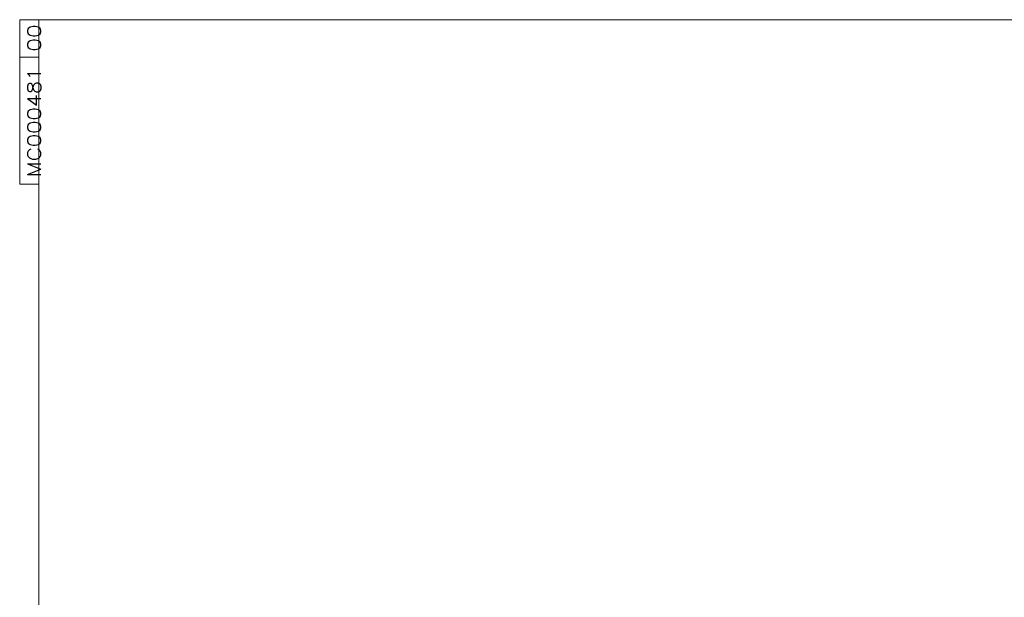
# Model space of a CAD drawing. Header units: millimetres. Extents: x 4 to 836, y 5 to 589.
# Tile 19 of 96: x 10 to 268, y 438 to 589. Entities that reach past the tile are written whole.
import ezdxf

# ---------------------------------------------------------------- set-up
doc = ezdxf.new("R2010")
doc.units = ezdxf.units.MM
doc.layers.add('256', color=7, linetype='Continuous', true_color=0xffffff)
doc.styles.add('blockfont', font='simplex.shx')

msp = doc.modelspace()

# ---------------------------------------------------------------- linework, layer by layer
at = {"layer": '256', "color": 172, "linetype": 'Continuous', "lineweight": 18}
for p, q in [((10, 545.947), (10, 589)), ((15, 589), (10, 589)), ((15, 579.175), (10, 579.175)), ((15, 545.947), (10, 545.947))]:
    msp.add_line(p, q, dxfattribs=at)
at = {"layer": '256', "color": 3, "linetype": 'Continuous', "lineweight": 18}
for p, q in [((15, 589), (836, 589)), ((15, 5), (15, 589))]:
    msp.add_line(p, q, dxfattribs=at)

# ---------------------------------------------------------------- texts
at = {"layer": '256', "color": 87, "linetype": 'Continuous', "lineweight": 13, "char_height": 3.5, "attachment_point": 7, "rotation": 90, "line_spacing_factor": 0.903614, "style": 'blockfont'}
for s, insert in [('\\W1.1795;00', (15.555, 580.661)), ('\\W1.1590;MC000481', (15.555, 547.811))]:
    msp.add_mtext(s, dxfattribs=dict(at, insert=insert))

doc.saveas('drawing.dxf')
